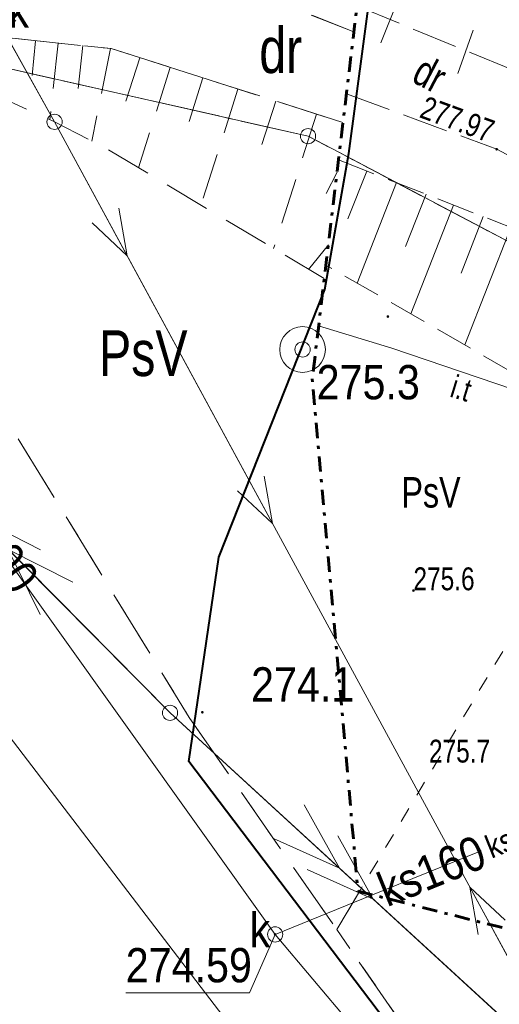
# Model space of a CAD drawing. Header units: metres. Extents: x 8377125 to 8377741, y 5529327 to 5529631.
# Tile 17 of 150: x 8377320 to 8377335, y 5529440 to 5529472. Entities that reach past the tile are written whole.
import ezdxf
from ezdxf.enums import TextEntityAlignment as Align

# ---------------------------------------------------------------- set-up
doc = ezdxf.new("R2010")
doc.units = ezdxf.units.M
doc.header["$MEASUREMENT"] = 0
for name, pattern in [('( Dashdot )', [1.001, 0.5, -0.25, 0.001, -0.25]), ('1.5_0.75', [2.25, 1.5, -0.75]), ('2.25_0.75', [3, 2.25, -0.75]), ('219-1000', [0]), ('BUBZ01-500', [1.75, 1.25, -0.5]), ('egkk-1000', [3, 2.25, -0.75]), ('egkk-500', [2, 1.5, -0.5]), ('egug-1000', [1.5, 0.75, -0.75]), ('egug-500', [1, 0.5, -0.5]), ('KTJZ01-500', [2, 1.5, -0.5]), ('suep_nn_1000', [0]), ('suep_sn_1000', [0])]:
    doc.linetypes.add(name, pattern=pattern)
doc.layers.get('0').update_dxf_attribs({"color": 2})
for name, color, linetype in [('!granica', 2, 'Continuous'), ('studnia kanalizacyjna', 7, 'Continuous'), ('studnia kanalizacyjna-Atr17', 7, 'Continuous')]:
    doc.layers.add(name, color=color, linetype=linetype)
for name, color, linetype, lineweight in [('1 500 A2 Ramka', 2, 'Continuous', 0), ('1 500 A2 Ramka (Construction)', 2, 'Continuous', 0), ('202-punkt graniczny', 7, 'Continuous', 0), ('209-oznaczenie konturu klasyfikacyjnego', 7, 'Continuous', 0), ('210-oznaczenie konturu użytku gruntowego', 7, 'Continuous', 0), ('217-kontur klasyfikacyjny', 7, 'Continuous', 0), ('218-kontur użytku gruntowego', 7, 'Continuous', 0), ('219-działka ewidencyjna', 7, 'Continuous', 0), ('BUBZ01', 7, 'Continuous', 0), ('BUBZ01_1', 7, 'Continuous', 0), ('jezdnia', 7, 'Continuous', 0), ('KTJZ01', 7, 'Continuous', 0), ('OBOP05_02', 7, 'Continuous', 0), ('pikieta naturalna', 7, 'Continuous', 0), ('pikieta naturalna-Atr2', 7, 'Continuous', 0), ('przewód elektroenergetyczny niskiego napięcia', 7, 'Continuous', 0), ('przewód elektroenergetyczny średniego napięcia', 7, 'Continuous', 0), ('przewód kanalizacyjny', 7, 'Continuous', 0), ('przewód kanalizacyjny-Atr1', 7, 'Continuous', 0), ('przewód telekomunikacyjny podziemny', 7, 'Continuous', 0), ('RTPW01', 7, 'Continuous', 0), ('RTPW02', 7, 'Continuous', 0), ('rzędna', 7, 'Continuous', 0), ('rzędna-Atr2', 7, 'Continuous', 0), ('skarpa nieumocniona', 7, 'Continuous', 0), ('studnia kanalizacyjna - ob. projektowany-Atr17', 7, 'Continuous', 0), ('studnia zwykła', 7, 'Continuous', 0), ('suepnn', 7, 'Continuous', 0), ('słup przewodów napowietrznych', 7, 'Continuous', 0), ('Zakres', 7, 'Continuous', 0)]:
    doc.layers.add(name, color=color, linetype=linetype, lineweight=lineweight)
doc.styles.get("Standard").update_dxf_attribs({"font": 'Working1250.shx', "width": 0.75})
doc.linetypes.add('SUEPNN-500', pattern='A,0.05,[255,dgnlstyle-LinieGESUT2021.shx,S=0.0119047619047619,R=0,X=0,Y=0],4.950001,[5,dgnlstyle-LinieGESUT2021.shx,S=0.0119047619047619,R=180,X=0,Y=0],9.999998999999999,[5,dgnlstyle-LinieGESUT2021.shx,S=0.0119047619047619,R=0,X=0,Y=0],0,[5,dgnlstyle-LinieGESUT2021.shx,S=0.0119047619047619,R=180,X=0,Y=0],9.9999985,[5,dgnlstyle-LinieGESUT2021.shx,S=0.0119047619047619,R=0,X=0,Y=0],0,[5,dgnlstyle-LinieGESUT2021.shx,S=0.0119047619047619,R=180,X=0,Y=0],9.999999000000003,[5,dgnlstyle-LinieGESUT2021.shx,S=0.0119047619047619,R=0,X=0,Y=0],0,[5,dgnlstyle-LinieGESUT2021.shx,S=0.0119047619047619,R=180,X=0,Y=0],9.999999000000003,[5,dgnlstyle-LinieGESUT2021.shx,S=0.0119047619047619,R=0,X=0,Y=0],0,[5,dgnlstyle-LinieGESUT2021.shx,S=0.0119047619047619,R=180,X=0,Y=0],45.099999', length=90.0999955)

# ---------------------------------------------------------------- blocks, each defined once
blk = doc.blocks.new('RTPW01')
at = {"layer": 'RTPW01', "linetype": 'Continuous', "lineweight": 13}
h = blk.add_hatch(color=7, dxfattribs=at)
edge = h.paths.add_edge_path()
edge.add_arc((0, 0), 0.004500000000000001, 0, 360)
blk = doc.blocks.new('RTPW02')
at = {"layer": 'RTPW02', "linetype": 'Continuous', "lineweight": 13}
h = blk.add_hatch(color=7, dxfattribs=at)
edge = h.paths.add_edge_path()
edge.add_arc((0, 0), 0.004500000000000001, 0, 360)
blk = doc.blocks.new('*U23')
at = {"layer": '1 500 A2 Ramka (Construction)', "color": 2, "linetype": 'Continuous', "lineweight": 30}
blk.add_3dface([(-10.11719955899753, -20.54969160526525), (10.11721456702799, -20.54969160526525), (10.11721456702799, 9.148413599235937), (-10.11719955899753, 9.148413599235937)], dxfattribs=at)
blk = doc.blocks.new('US15')
at = {"color": 0, "linetype": 'Continuous', "lineweight": 13}
blk.add_circle((0, 0), 0.25, dxfattribs=at)
blk = doc.blocks.new('PW01')
at = {"linetype": 'Continuous', "lineweight": 13}
h = blk.add_hatch(color=0, dxfattribs=at)
edge = h.paths.add_edge_path()
edge.add_arc((0, 0), 0.04500000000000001, 0, 360)
blk = doc.blocks.new('US13')
at = {"color": 0, "linetype": 'Continuous', "lineweight": 13}
for radius in [0.75, 0.25]:
    blk.add_circle((0, 0), radius, dxfattribs=at)
blk = doc.blocks.new('SUEP1')
at = {"color": 0, "linetype": 'Continuous'}
for p, q in [((5, 0), (3.5, 0.5)), ((15, 0), (13.5, 0.5)), ((0, 0), (5, 0)), ((5, 0), (3.5, -0.5)), ((5, 0), (15, 0)), ((15, 0), (13.5, -0.5))]:
    blk.add_line(p, q, dxfattribs=at)
blk = doc.blocks.new('SUEP2')
at = {"color": 0, "linetype": 'Continuous'}
for p, q in [((7.54, 0), (5.29, 0.75)), ((9.04, 0), (6.79, 0.75)), ((25.54, 0), (23.29, 0.75)), ((27.04, 0), (24.79, 0.75)), ((0, 0), (9.04, 0)), ((7.54, 0), (5.29, -0.75)), ((9.04, 0), (6.79, -0.75)), ((9.04, 0), (27.04, 0)), ((25.54, 0), (23.29, -0.75)), ((27.04, 0), (24.79, -0.75))]:
    blk.add_line(p, q, dxfattribs=at)
blk = doc.blocks.new('202')
at = {"color": 0, "linetype": 'Continuous', "lineweight": 0}
blk.add_circle((0, 0), 0.25, dxfattribs=at)

msp = doc.modelspace()

# ---------------------------------------------------------------- linework, layer by layer
at = {"layer": '!granica', "color": 1, "lineweight": 40}
msp.add_lwpolyline([(8377332.93909871, 5529437.52069523), (8377325.25096312, 5529447.64950879), (8377326.22723431, 5529454.3613732), (8377329.70650537, 5529463.14310738), (8377330.49842076, 5529467.60205117), (8377331.23062415, 5529473.09357659), (8377331.53570889, 5529477.18171219), (8377330.8600644, 5529480.38650892), (8377333.42723432, 5529486.39527151), (8377336.53909872, 5529490.1173054), (8377346.54587838, 5529496.95120371), (8377353.79188823, 5529503.30458106), (8377357.44590733, 5529512.22979379)], dxfattribs=at)
at = {"layer": '217-kontur klasyfikacyjny', "color": 3, "linetype": 'egkk-1000', "lineweight": 18, "flags": 128}
for points in [[(8377329.16, 5529468.17), (8377315.7, 5529471.21)], [(8377330.188445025, 5529467.628713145), (8377329.16, 5529468.17)], [(8377316.51, 5529463.35), (8377325.26, 5529449.1)], [(8377325.26, 5529449.1), (8377330.1, 5529442.14)], [(8377330.1, 5529442.14), (8377330.845386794, 5529443.38852288)], [(8377333.83, 5529436.76), (8377330.1, 5529442.14)]]:
    msp.add_lwpolyline(points, dxfattribs=at)
at = {"layer": '217-kontur klasyfikacyjny', "color": 3, "linetype": 'egkk-500', "lineweight": 13, "flags": 128}
msp.add_lwpolyline([(8377341.7, 5529461.57), (8377330.188445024, 5529467.628713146)], dxfattribs=at)
at = {"layer": '218-kontur użytku gruntowego', "color": 3, "linetype": 'egug-1000', "lineweight": 18, "flags": 128}
for points in [[(8377315.7, 5529471.21), (8377329.16, 5529468.17)], [(8377329.16, 5529468.17), (8377330.188445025, 5529467.628713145)], [(8377316.51, 5529463.35), (8377325.26, 5529449.1)], [(8377325.26, 5529449.1), (8377330.1, 5529442.14)], [(8377330.845386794, 5529443.38852288), (8377330.1, 5529442.14)], [(8377330.1, 5529442.14), (8377333.83, 5529436.76)]]:
    msp.add_lwpolyline(points, dxfattribs=at)
at = {"layer": '218-kontur użytku gruntowego', "color": 3, "linetype": 'egug-500', "lineweight": 13, "flags": 128}
for points in [[(8377330.188445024, 5529467.628713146), (8377341.7, 5529461.57)], [(8377341.7, 5529461.57), (8377330.188445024, 5529467.628713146)], [(8377341.7, 5529461.57), (8377330.845386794, 5529443.38852288)]]:
    msp.add_lwpolyline(points, dxfattribs=at)
at = {"layer": '219-działka ewidencyjna', "color": 7, "linetype": '219-1000', "lineweight": 18, "flags": 128}
for points in [[(8377329.16, 5529468.17), (8377315.7, 5529471.21)], [(8377330.188418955, 5529467.628495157), (8377329.16, 5529468.17)]]:
    msp.add_lwpolyline(points, dxfattribs=at)
at = {"layer": '219-działka ewidencyjna', "color": 7, "linetype": 'Continuous', "lineweight": 13, "flags": 128}
msp.add_lwpolyline([(8377352.52, 5529455.87), (8377330.188418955, 5529467.628495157)], dxfattribs=at)
at = {"layer": 'BUBZ01', "color": 7, "linetype": 'BUBZ01-500', "lineweight": 13}
for points in [[(8377330.159815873, 5529467.389331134, 277.1245105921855), (8377338.453000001, 5529464.142, 278.602), (8377343.136, 5529460.231000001, 278.771), (8377348.425000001, 5529458.167, 279.429), (8377348.728, 5529456.711, 279.318), (8377349.745, 5529455.526, 279.28), (8377355.224, 5529449.12, 279.305)], [(8377352.663000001, 5529447.156000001, 278.0110000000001), (8377346.666, 5529454.448, 277.656), (8377340.261, 5529457.981000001, 277.399), (8377336.006, 5529460.342, 276.681), (8377329.747207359, 5529463.939314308, 275.4326250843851)]]:
    msp.add_polyline3d(points, dxfattribs=at)
at = {"layer": 'BUBZ01_1', "color": 7, "linetype": 'Continuous', "lineweight": 13}
for p, q in [((8377330.470813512, 5529465.451946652, 276.3718704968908), (8377331.087232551, 5529467.026186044, 277.2897364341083)), ((8377330.770267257, 5529463.351298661, 275.6366839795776), (8377332.060069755, 5529466.645255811, 277.4630542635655)), ((8377332.3595235, 5529464.54460782, 276.7278677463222), (8377333.03290696, 5529466.264325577, 277.6363720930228)), ((8377332.536593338, 5529462.336082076, 275.9889942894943), (8377333.936255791, 5529465.910604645, 277.7973100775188)), ((8377334.18077956, 5529463.669673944, 277.0711508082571), (8377334.909092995, 5529465.529674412, 277.970627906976)), ((8377334.302919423, 5529461.320865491, 276.3413045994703), (8377335.812441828, 5529465.17595348, 278.131565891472))]:
    msp.add_line(p, q, dxfattribs=at)
at = {"layer": 'jezdnia', "color": 7, "linetype": '2.25_0.75', "lineweight": 18, "flags": 128}
msp.add_lwpolyline([(8377330.306806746, 5529468.61839202), (8377322.7, 5529471.04), (8377313.34, 5529472.03), (8377310.5, 5529472.03), (8377302.39, 5529470.26), (8377300.29, 5529474.87), (8377308.87, 5529475.4), (8377313.56, 5529475.31), (8377327.28, 5529472.93), (8377330.662013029, 5529471.588441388)], dxfattribs=at)
at = {"layer": 'KTJZ01', "color": 7, "linetype": 'KTJZ01-500', "lineweight": 13}
for points in [[(8377330.764586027, 5529472.446103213, 277.085641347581), (8377339.837, 5529468.71, 278.517), (8377341.218, 5529469.390000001, 278.791), (8377342.808, 5529471.199, 279.171), (8377347.417, 5529469.547, 279.739), (8377346.618000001, 5529466.527000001, 279.464), (8377349.392, 5529464.168, 279.503)], [(8377330.419118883, 5529469.55748744, 277.1402513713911), (8377335.354, 5529467.74, 277.966), (8377342.449, 5529463.932, 279.028), (8377351.408000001, 5529457.890000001, 279.546)]]:
    msp.add_polyline3d(points, dxfattribs=at)
at = {"layer": 'OBOP05_02', "color": 7, "linetype": 'Continuous', "lineweight": 13}
msp.add_polyline3d([(8377329.508693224, 5529461.944983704, 275.2118798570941), (8377331.91, 5529461.209000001, 275.573), (8377349.556000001, 5529455.219, 279.0950000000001), (8377354.814, 5529447.874, 278.924)], dxfattribs=at)
at = {"layer": 'przewód elektroenergetyczny niskiego napięcia', "color": 1, "linetype": 'suep_nn_1000', "lineweight": 18, "flags": 128}
for points in [[(8377320.84, 5529468.64), (8377296.64, 5529511.94)], [(8377330.063092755, 5529451.653361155), (8377320.84, 5529468.64)], [(8377341.63, 5529430.35), (8377335.140273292, 5529442.302459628)]]:
    msp.add_lwpolyline(points, dxfattribs=at)
at = {"layer": 'przewód elektroenergetyczny niskiego napięcia', "color": 1, "linetype": 'Continuous', "lineweight": 13, "flags": 128}
msp.add_lwpolyline([(8377335.140273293, 5529442.302459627), (8377330.063092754, 5529451.653361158)], dxfattribs=at)
at = {"layer": 'przewód elektroenergetyczny średniego napięcia', "color": 1, "linetype": 'suep_sn_1000', "lineweight": 18, "flags": 128}
for points in [[(8377281.355, 5529492.891), (8377324.63, 5529449.25)], [(8377324.63, 5529449.25), (8377399.73, 5529380.41)]]:
    msp.add_lwpolyline(points, dxfattribs=at)
at = {"layer": 'przewód elektroenergetyczny średniego napięcia', "color": 1, "linetype": 'Continuous', "lineweight": 13, "flags": 128}
msp.add_lwpolyline([(8377330.781105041, 5529443.611623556), (8377331.092726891, 5529443.325977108)], dxfattribs=at)
at = {"layer": 'przewód kanalizacyjny', "color": 34, "linetype": 'Continuous', "lineweight": 18, "flags": 128}
for points in [[(8377488.207, 5529355.183), (8377476.75, 5529357), (8377449.33, 5529362.14), (8377419.53, 5529370.81), (8377377.81, 5529395.61), (8377374.37, 5529397.66), (8377356.52, 5529408.27), (8377328.08, 5529441.98), (8377308.64, 5529469.19), (8377307.85, 5529471.19), (8377306.2, 5529475.39), (8377297.63, 5529497.2), (8377294.8, 5529503.81), (8377290.74, 5529507.88), (8377282.018, 5529516.632)], [(8377331.277194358, 5529443.279330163), (8377328.08, 5529441.98)]]:
    msp.add_lwpolyline(points, dxfattribs=at)
at = {"layer": 'przewód kanalizacyjny', "color": 34, "linetype": 'Continuous', "lineweight": 13, "flags": 128}
msp.add_lwpolyline([(8377334.838184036, 5529444.726505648), (8377331.277194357, 5529443.279330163)], dxfattribs=at)
at = {"layer": 'przewód telekomunikacyjny podziemny', "color": 30, "linetype": 'Continuous', "lineweight": 18, "flags": 128}
msp.add_lwpolyline([(8377332.52, 5529431.25), (8377317.99, 5529450.25), (8377303.88, 5529470.85), (8377311.75, 5529478.71), (8377315.99, 5529489.4)], dxfattribs=at)
at = {"layer": 'rzędna-Atr2', "color": 7, "flags": 128}
msp.add_lwpolyline([(8377328.08, 5529441.98), (8377327.24, 5529440.06), (8377323.176, 5529440.06)], dxfattribs=at)
at = {"layer": 'skarpa nieumocniona', "color": 7, "linetype": '1.5_0.75', "lineweight": 18, "flags": 128}
for points in [[(8377330.662013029, 5529471.588441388), (8377327.28, 5529472.93), (8377313.56, 5529475.31), (8377328.34, 5529478.92), (8377332.345424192, 5529485.664246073)], [(8377331.55, 5529471.23), (8377334.76, 5529479.32)], [(8377334.08, 5529470.23), (8377335.42, 5529474.06)], [(8377329.693997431, 5529463.49440067), (8377322.51, 5529467.78), (8377320.84, 5529468.64), (8377313.34, 5529472.03), (8377322.7, 5529471.04), (8377330.306806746, 5529468.61839202)], [(8377320.22, 5529471.3), (8377320.1, 5529470.16)], [(8377320.96, 5529471.22), (8377320.69, 5529468.71)], [(8377321.77, 5529471.14), (8377321.62, 5529469.73)], [(8377322.68, 5529471.04), (8377322.06, 5529468.01)], [(8377323.64, 5529470.74), (8377323.15, 5529469.22)], [(8377324.64, 5529470.42), (8377323.59, 5529467.13)], [(8377325.71, 5529470.08), (8377325.15, 5529468.31)], [(8377326.86, 5529469.71), (8377325.65, 5529465.91)], [(8377328.1, 5529469.32), (8377327.45, 5529467.27)], [(8377329.44, 5529468.89), (8377328.03, 5529464.48)], [(8377330.11128451, 5529466.983537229), (8377329.75, 5529466.29)], [(8377329.8268525, 5529464.605265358), (8377329.18, 5529463.8)]]:
    msp.add_lwpolyline(points, dxfattribs=at)
at = {"layer": 'suepnn', "color": 1, "linetype": 'SUEPNN-500', "lineweight": 13}
msp.add_line((8377335.14000425, 5529442.302955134), (8377330.063092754, 5529451.653361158), dxfattribs=at)
at = {"layer": 'Zakres', "color": 6, "linetype": '( Dashdot )', "lineweight": 30, "flags": 128}
msp.add_lwpolyline([(8377414.4, 5529558.8), (8377394.300000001, 5529564.5), (8377346.87, 5529583.91), (8377326.07, 5529562.66), (8377310.46, 5529538.560000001), (8377343.66, 5529517.57), (8377333.090000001, 5529491.890000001), (8377329.300000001, 5529460.2), (8377330.800000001, 5529443.4), (8377348.2, 5529439), (8377375.5, 5529435.3), (8377396.800000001, 5529436.100000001), (8377403.2, 5529449.8), (8377410.9, 5529467.2), (8377414.600000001, 5529472.3), (8377421.300000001, 5529475), (8377476.800000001, 5529477.8), (8377486.800000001, 5529489.100000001), (8377494.300000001, 5529516.600000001), (8377447.04, 5529546.180000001), (8377414.4, 5529558.8)], close=True, dxfattribs=at)
at = {"layer": 'Zakres', "color": 6, "linetype": '( Dashdot )', "lineweight": 60, "flags": 128}
msp.add_lwpolyline([(8377414.4, 5529558.8), (8377394.300000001, 5529564.5), (8377346.87, 5529583.91), (8377326.07, 5529562.66), (8377310.46, 5529538.560000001), (8377343.66, 5529517.57), (8377333.090000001, 5529491.890000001), (8377329.300000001, 5529460.2), (8377330.800000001, 5529443.4), (8377348.2, 5529439), (8377375.5, 5529435.3), (8377396.800000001, 5529436.100000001), (8377403.2, 5529449.8), (8377410.9, 5529467.2), (8377414.600000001, 5529472.3), (8377421.300000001, 5529475), (8377476.800000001, 5529477.8), (8377486.800000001, 5529489.100000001), (8377494.300000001, 5529516.600000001), (8377447.04, 5529546.180000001), (8377414.4, 5529558.8)], close=True, dxfattribs=at)

# ---------------------------------------------------------------- block references
at = {"layer": '1 500 A2 Ramka', "color": 2, "linetype": 'Continuous', "lineweight": 30, "xscale": 10, "yscale": 10, "zscale": 10, "rotation": 90}
msp.add_blockref('*U23', (8377301.831868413, 5529509.981696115), dxfattribs=at)
at = {"layer": '202-punkt graniczny', "color": 7, "linetype": 'Continuous', "lineweight": 18}
msp.add_blockref('202', (8377329.16, 5529468.17), dxfattribs=at)
at = {"layer": 'pikieta naturalna', "color": 7, "linetype": 'Continuous', "lineweight": 13}
for p in [(8377331.78, 5529462.25), (8377325.69, 5529449.27)]:
    msp.add_blockref('PW01', p, dxfattribs=at)
at = {"layer": 'przewód elektroenergetyczny niskiego napięcia', "color": 1, "linetype": 'Continuous', "lineweight": 18}
for p, rotation in [((8377320.84, 5529468.64), 119.2), ((8377320.84, 5529468.64), 298.4999999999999), ((8377341.63, 5529430.35), 118.5)]:
    msp.add_blockref('SUEP1', p, dxfattribs=dict(at, rotation=rotation))
at = {"layer": 'przewód elektroenergetyczny średniego napięcia', "color": 1, "linetype": 'Continuous', "lineweight": 18}
for rotation in [134.759, 317.49]:
    msp.add_blockref('SUEP2', (8377324.63, 5529449.25), dxfattribs=dict(at, rotation=rotation))
at = {"layer": 'RTPW01', "color": 7, "linetype": 'Continuous', "lineweight": 13, "xscale": 10, "yscale": 10}
msp.add_blockref('RTPW01', (8377332.62, 5529453.261, 275.562), dxfattribs=at)
at = {"layer": 'RTPW02', "color": 7, "linetype": 'Continuous', "lineweight": 13, "xscale": 10, "yscale": 10}
msp.add_blockref('RTPW02', (8377335.354, 5529467.74, 277.966), dxfattribs=at)
at = {"layer": 'rzędna', "color": 34, "linetype": 'Continuous', "lineweight": 18}
msp.add_blockref('PW01', (8377328.08, 5529441.98), dxfattribs=at)
at = {"layer": 'studnia kanalizacyjna', "color": 34, "linetype": 'Continuous', "lineweight": 18}
msp.add_blockref('US15', (8377328.08, 5529441.98), dxfattribs=at)
at = {"layer": 'studnia zwykła', "color": 5, "linetype": 'Continuous', "lineweight": 18}
msp.add_blockref('US13', (8377328.98, 5529461.17), dxfattribs=at)
at = {"layer": 'słup przewodów napowietrznych', "color": 7, "linetype": 'Continuous', "lineweight": 18}
for p in [(8377320.84, 5529468.64), (8377324.63, 5529449.25)]:
    msp.add_blockref('US15', p, dxfattribs=at)

# ---------------------------------------------------------------- texts
at = {"layer": '209-oznaczenie konturu klasyfikacyjnego', "color": 3, "linetype": 'Continuous', "lineweight": 13, "width": 0.7899999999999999}
msp.add_text('PsV', height=1, dxfattribs=at).set_placement((8377332.228281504, 5529456.984588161), align=Align.TOP_LEFT)
at = {"layer": '210-oznaczenie konturu użytku gruntowego', "color": 3, "linetype": 'Continuous', "lineweight": 18, "width": 0.79}
for s, p in [('dr', (8377327.56, 5529470.24)), ('PsV', (8377322.3, 5529460.3))]:
    msp.add_text(s, height=1.5, dxfattribs=at).set_placement(p)
at = {"layer": '210-oznaczenie konturu użytku gruntowego', "color": 3, "linetype": 'Continuous', "lineweight": 13, "width": 0.7899999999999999}
msp.add_text('dr', height=1, rotation=332.241459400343, dxfattribs=at).set_placement((8377332.514000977, 5529469.981795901))
at = {"layer": 'OBOP05_02', "color": 7, "linetype": 'Continuous', "lineweight": 13, "insert": (8377333.777689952, 5529459.623854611, 275.192), "char_height": 0.75, "attachment_point": 7, "rotation": 342.9600648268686, "line_spacing_factor": 0.72}
msp.add_mtext('\\FWORKING_1250;\\H1x;\\W0.8;i.t', dxfattribs=at)
at = {"layer": 'pikieta naturalna-Atr2', "color": 7, "width": 0.8999999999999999}
msp.add_text('275.3', height=1.125, dxfattribs=at).set_placement((8377332.83, 5529460.66), align=Align.TOP_RIGHT)
msp.add_text('274.1', height=1.125, dxfattribs=at).set_placement((8377327.29, 5529449.62))
at = {"layer": 'przewód kanalizacyjny-Atr1', "color": 34}
for s, height, rotation, width, p in [('ks200', 1.125, 305.543, 0.8999999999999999, (8377317.83, 5529456.33)), ('ks160', 0.7500000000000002, 22.11600000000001, 0.9, (8377335.038677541, 5529444.807985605)), ('ks160', 1.125, 22.11600000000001, 0.8999999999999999, (8377331.54, 5529443.39))]:
    msp.add_text(s, height=height, rotation=rotation, dxfattribs=dict(at, width=width)).set_placement(p, align=Align.MIDDLE_LEFT)
at = {"layer": 'RTPW01', "color": 7, "linetype": 'Continuous', "lineweight": 13, "char_height": 0.75, "attachment_point": 7, "line_spacing_factor": 0.72}
for s, insert in [('\\FWORKING_1250;\\H1x;\\W0.8;275.6', (8377332.62, 5529453.261, 275.562)), ('\\FWORKING_1250;\\H1x;\\W0.8;275.7', (8377333.129138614, 5529447.608310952, 275.654))]:
    msp.add_mtext(s, dxfattribs=dict(at, insert=insert))
at = {"layer": 'RTPW02', "color": 7, "linetype": 'Continuous', "lineweight": 13, "insert": (8377332.778963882, 5529468.787605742, 277.966), "char_height": 0.75, "attachment_point": 7, "rotation": 339.7815470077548, "line_spacing_factor": 0.72}
msp.add_mtext('\\FWORKING_1250;\\H1x;\\W0.8;277.97', dxfattribs=at)
at = {"layer": 'rzędna-Atr2', "color": 34, "width": 0.8999999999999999}
msp.add_text('274.59', height=1.125, dxfattribs=at).set_placement((8377323.176, 5529440.071), align=Align.BOTTOM_LEFT)
at = {"layer": 'studnia kanalizacyjna - ob. projektowany-Atr17', "color": 34, "width": 0.8999999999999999}
msp.add_text('proj. k', height=1.125, dxfattribs=at).set_placement((8377318.16, 5529472.85), align=Align.TOP_CENTER)
at = {"layer": 'studnia kanalizacyjna-Atr17', "color": 34, "width": 0.8999999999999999}
msp.add_text('k', height=1.125, dxfattribs=at).set_placement((8377327.24, 5529441.56))

doc.saveas('drawing.dxf')
